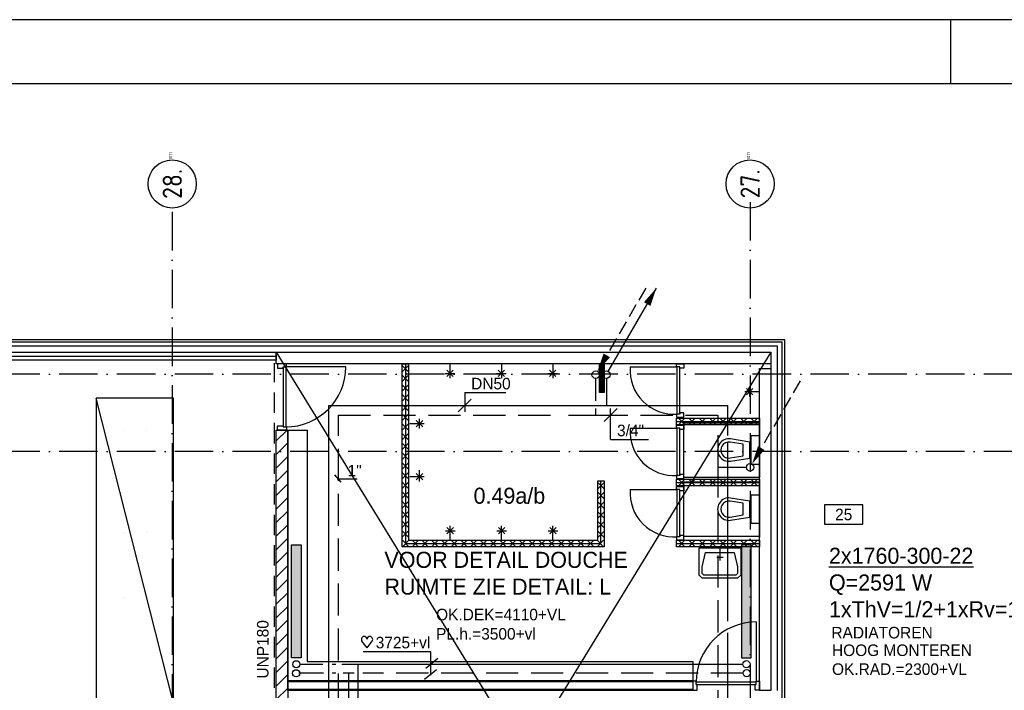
# Model space of a CAD drawing. Extents: x 25315 to 170951, y 867852 to 951952.
# Tile 45 of 119: x 72448 to 87783, y 941505 to 951952. Entities that reach past the tile are written whole.
import ezdxf
from ezdxf.enums import TextEntityAlignment as Align

# ---------------------------------------------------------------- set-up
doc = ezdxf.new("R2010")
doc.units = 0
doc.header["$LTSCALE"] = 100
for name, pattern in [('2322107', [2000, 1000, 1000]), ('2322108', [7, 5, -2]), ('DASHDOT', [9, 6, -1.5, 0, -1.5]), ('HIDDEN2', [4.7625, 3.175, -1.5875]), ('HIDDENINV', [3.75, 0, -1.25, 2.5])]:
    doc.linetypes.add(name, pattern=pattern)
doc.layers.get('0').update_dxf_attribs({"linetype": 'CONTINUOUS'})
for name, color, linetype in [('00KAD025', 2, 'CONTINUOUS'), ('00KAD070', 5, 'CONTINUOUS'), ('AL$7----_STRAMIEN', 1, 'DASHDOT'), ('ALN-----_BLOCKNAAM', 2, 'CONTINUOUS'), ('ALXA7---_KALKZVUIL', 1, 'CONTINUOUS'), ('ALXAC---_LICHTBETON', 1, 'CONTINUOUS'), ('BOUW', 8, 'CONTINUOUS'), ('WI561---', 1, 'CONTINUOUS'), ('WL561---', 4, 'CONTINUOUS'), ('WL561---_AANVOER', 4, 'CONTINUOUS'), ('WL561---_RETOUR', 4, 'CONTINUOUS'), ('WL570---', 3, 'CONTINUOUS'), ('WL570---_HARTLIJN', 7, 'CONTINUOUS'), ('WL570---_RETOUR', 3, 'CONTINUOUS'), ('WM541---', 1, 'CONTINUOUS'), ('WM561---', 1, 'CONTINUOUS'), ('WM570---', 1, 'CONTINUOUS')]:
    doc.layers.add(name, color=color, linetype=linetype)
doc.styles.add('BURO-018', font='BUROFONT.shx', dxfattribs={"height": 180})
doc.styles.add('BURO-025', font='BUROFONT.shx', dxfattribs={"height": 250})
doc.styles.get("Standard").update_dxf_attribs({"font": 'ISOCP'})

# ---------------------------------------------------------------- blocks, each defined once
blk = doc.blocks.new('2322401')
at = {"color": 0, "linetype": 'CONTINUOUS'}
for p, q in [((-0.5, 0.5, 1), (-0.5, 0.5)), ((-0.5, 0.5, 1), (-0.5, -0.5, 1)), ((0.5, 0.5, 1), (-0.5, 0.5, 1)), ((0.5, 0.5), (-0.5, 0.5)), ((-0.5, 0.5), (-0.5, -0.5)), ((0.5, 0.5, 1), (0.5, 0.5)), ((0.5, -0.5, 1), (0.5, 0.5, 1)), ((0.5, -0.5), (0.5, 0.5)), ((-0.5, -0.5, 1), (-0.5, -0.5)), ((-0.5, -0.5, 1), (0.5, -0.5, 1)), ((-0.5, -0.5), (0.5, -0.5)), ((0.5, -0.5, 1), (0.5, -0.5))]:
    blk.add_line(p, q, dxfattribs=at)
blk = doc.blocks.new('E001611600350$000')
at = {"color": 0, "linetype": 'HIDDENINV'}
for p, q in [((-8, -1.75), (-8, 1.75)), ((-8, 1.75), (8, 1.75)), ((8, 1.75), (8, -1.75)), ((8, -1.75), (-8, -1.75))]:
    blk.add_line(p, q, dxfattribs=at)
at = {"color": 0, "linetype": 'CONTINUOUS', "style": 'BURO-018'}
for tag, p in [('E_SGROEP', (4.5, 5)), ('E_SLET', (4.5, -3))]:
    blk.add_attdef(tag, text='', height=1.8, dxfattribs=at).set_placement(p, align=Align.MIDDLE)
blk = doc.blocks.new('*U44')
at = {"layer": 'ALXA7---_KALKZVUIL', "color": 0}
for p, q in [((28399, 75148), (28299, 75248)), ((28399, 75248), (28299, 75148)), ((28399, 74996), (28299, 75096)), ((28399, 75096), (28299, 74996)), ((28399, 74845), (28299, 74945)), ((28399, 74945), (28299, 74845)), ((28399, 74693), (28299, 74793)), ((28399, 74793), (28299, 74693)), ((28399, 74541), (28299, 74641)), ((28399, 74641), (28299, 74541)), ((28399, 74390), (28299, 74490)), ((28399, 74490), (28299, 74390)), ((28399, 74238), (28299, 74338)), ((28399, 74338), (28299, 74238)), ((28399, 74087), (28299, 74187)), ((28399, 74187), (28299, 74087)), ((28399, 73935), (28299, 74035)), ((28399, 74035), (28299, 73935)), ((28399, 73784), (28299, 73884)), ((28399, 73884), (28299, 73784)), ((28399, 73632), (28299, 73732)), ((28399, 73732), (28299, 73632)), ((28399, 73481), (28299, 73581)), ((28399, 73581), (28299, 73481)), ((28399, 73329), (28299, 73429)), ((28399, 73429), (28299, 73329)), ((31344, 73423), (31444, 73323)), ((31344, 73323), (31444, 73423)), ((28399, 73177), (28299, 73277)), ((28399, 73277), (28299, 73177)), ((31344, 73271), (31444, 73171)), ((31344, 73171), (31444, 73271)), ((28399, 73026), (28299, 73126)), ((28399, 73126), (28299, 73026)), ((31344, 73120), (31444, 73020)), ((31344, 73020), (31444, 73120)), ((28399, 72874), (28299, 72974)), ((28399, 72974), (28299, 72874)), ((31344, 72968), (31444, 72868)), ((31344, 72868), (31444, 72968)), ((28399, 72723), (28299, 72823)), ((28399, 72823), (28299, 72723)), ((31344, 72816), (31444, 72716)), ((31344, 72716), (31444, 72816)), ((28399, 72571), (28299, 72671)), ((28399, 72671), (28299, 72571)), ((31344, 72665), (31444, 72565)), ((31344, 72565), (31444, 72665)), ((28402, 72523), (28302, 72423)), ((28302, 72523), (28402, 72423)), ((28554, 72523), (28454, 72423)), ((28454, 72523), (28554, 72423)), ((28706, 72523), (28606, 72423)), ((28606, 72523), (28706, 72423)), ((28857, 72523), (28757, 72423)), ((28757, 72523), (28857, 72423)), ((29009, 72523), (28909, 72423)), ((28909, 72523), (29009, 72423)), ((29160, 72523), (29060, 72423)), ((29060, 72523), (29160, 72423)), ((29312, 72523), (29212, 72423)), ((29212, 72523), (29312, 72423)), ((29463, 72523), (29363, 72423)), ((29363, 72523), (29463, 72423)), ((29615, 72523), (29515, 72423)), ((29515, 72523), (29615, 72423)), ((29767, 72523), (29667, 72423)), ((29667, 72523), (29767, 72423)), ((29918, 72523), (29818, 72423)), ((29818, 72523), (29918, 72423)), ((30070, 72523), (29970, 72423)), ((29970, 72523), (30070, 72423)), ((30221, 72523), (30121, 72423)), ((30121, 72523), (30221, 72423)), ((30373, 72523), (30273, 72423)), ((30273, 72523), (30373, 72423)), ((30524, 72523), (30424, 72423)), ((30424, 72523), (30524, 72423)), ((30676, 72523), (30576, 72423)), ((30576, 72523), (30676, 72423)), ((30827, 72523), (30727, 72423)), ((30727, 72523), (30827, 72423)), ((30979, 72523), (30879, 72423)), ((30879, 72523), (30979, 72423)), ((31131, 72523), (31031, 72423)), ((31031, 72523), (31131, 72423)), ((31282, 72523), (31182, 72423)), ((31182, 72523), (31282, 72423)), ((31434, 72523), (31334, 72423)), ((31334, 72523), (31434, 72423))]:
    blk.add_line(p, q, dxfattribs=at)
blk = doc.blocks.new('*U42')
at = {"layer": 'ALXA7---_KALKZVUIL', "color": 0}
for p, q in [((28399, 75148), (28299, 75248)), ((28399, 75248), (28299, 75148)), ((28399, 74996), (28299, 75096)), ((28399, 75096), (28299, 74996)), ((28399, 74845), (28299, 74945)), ((28399, 74945), (28299, 74845)), ((28399, 74693), (28299, 74793)), ((28399, 74793), (28299, 74693)), ((28399, 74541), (28299, 74641)), ((28399, 74641), (28299, 74541)), ((28399, 74390), (28299, 74490)), ((28399, 74490), (28299, 74390)), ((28399, 74238), (28299, 74338)), ((28399, 74338), (28299, 74238)), ((28399, 74087), (28299, 74187)), ((28399, 74187), (28299, 74087)), ((28399, 73935), (28299, 74035)), ((28399, 74035), (28299, 73935)), ((28399, 73784), (28299, 73884)), ((28399, 73884), (28299, 73784)), ((28399, 73632), (28299, 73732)), ((28399, 73732), (28299, 73632)), ((28399, 73481), (28299, 73581)), ((28399, 73581), (28299, 73481)), ((28399, 73329), (28299, 73429)), ((28399, 73429), (28299, 73329)), ((31344, 73423), (31444, 73323)), ((31344, 73323), (31444, 73423)), ((28399, 73177), (28299, 73277)), ((28399, 73277), (28299, 73177)), ((31344, 73271), (31444, 73171)), ((31344, 73171), (31444, 73271)), ((28399, 73026), (28299, 73126)), ((28399, 73126), (28299, 73026)), ((31344, 73120), (31444, 73020)), ((31344, 73020), (31444, 73120)), ((28399, 72874), (28299, 72974)), ((28399, 72974), (28299, 72874)), ((31344, 72968), (31444, 72868)), ((31344, 72868), (31444, 72968)), ((28399, 72723), (28299, 72823)), ((28399, 72823), (28299, 72723)), ((31344, 72816), (31444, 72716)), ((31344, 72716), (31444, 72816)), ((28399, 72571), (28299, 72671)), ((28399, 72671), (28299, 72571)), ((31344, 72665), (31444, 72565)), ((31344, 72565), (31444, 72665)), ((28402, 72523), (28302, 72423)), ((28302, 72523), (28402, 72423)), ((28554, 72523), (28454, 72423)), ((28454, 72523), (28554, 72423)), ((28706, 72523), (28606, 72423)), ((28606, 72523), (28706, 72423)), ((28857, 72523), (28757, 72423)), ((28757, 72523), (28857, 72423)), ((29009, 72523), (28909, 72423)), ((28909, 72523), (29009, 72423)), ((29160, 72523), (29060, 72423)), ((29060, 72523), (29160, 72423)), ((29312, 72523), (29212, 72423)), ((29212, 72523), (29312, 72423)), ((29463, 72523), (29363, 72423)), ((29363, 72523), (29463, 72423)), ((29615, 72523), (29515, 72423)), ((29515, 72523), (29615, 72423)), ((29767, 72523), (29667, 72423)), ((29667, 72523), (29767, 72423)), ((29918, 72523), (29818, 72423)), ((29818, 72523), (29918, 72423)), ((30070, 72523), (29970, 72423)), ((29970, 72523), (30070, 72423)), ((30221, 72523), (30121, 72423)), ((30121, 72523), (30221, 72423)), ((30373, 72523), (30273, 72423)), ((30273, 72523), (30373, 72423)), ((30524, 72523), (30424, 72423)), ((30424, 72523), (30524, 72423)), ((30676, 72523), (30576, 72423)), ((30576, 72523), (30676, 72423)), ((30827, 72523), (30727, 72423)), ((30727, 72523), (30827, 72423)), ((30979, 72523), (30879, 72423)), ((30879, 72523), (30979, 72423)), ((31131, 72523), (31031, 72423)), ((31031, 72523), (31131, 72423)), ((31282, 72523), (31182, 72423)), ((31182, 72523), (31282, 72423)), ((31434, 72523), (31334, 72423)), ((31334, 72523), (31434, 72423))]:
    blk.add_line(p, q, dxfattribs=at)
blk = doc.blocks.new('LDV3108')
at = {"color": 0, "linetype": 'CONTINUOUS'}
for p, q in [((6.75, 11.69), (5.81, 10.07)), ((5.44, 9.42), (4.5, 7.79)), ((4.13, 7.14), (3.19, 5.52)), ((2.81, 4.87), (1.88, 3.25)), ((1.5, 2.6), (0.56, 0.97))]:
    blk.add_line(p, q, dxfattribs=at)
blk.add_lwpolyline([(0.25, 0.43, 0, 1, 0), (1.5, 2.6, 1, 1, 0)], format="xyseb", dxfattribs=at)
blk.add_circle((0, 0), 0.5, dxfattribs=at)
blk = doc.blocks.new('CVHATCH1')
at = {"color": 0, "linetype": 'CONTINUOUS'}
blk.add_solid([(-0.5, -0.5), (0.5, -0.5), (-0.5, 0.5), (0.5, 0.5)], dxfattribs=at)
blk = doc.blocks.new('1011')
at = {"layer": 'AL$7----_STRAMIEN', "color": 7, "linetype": 'CONTINUOUS'}
blk.add_circle((-750, 0), 750, dxfattribs=at)
at = {"layer": 'ALN-----_BLOCKNAAM', "linetype": 'CONTINUOUS'}
blk.add_text('1011', height=100, dxfattribs=at).set_placement((0, 0))
blk = doc.blocks.new('LDV1107')
at = {"color": 0, "linetype": 'CONTINUOUS'}
blk.add_line((0.25, 0.43), (6.75, 11.69), dxfattribs=at)
blk.add_lwpolyline([(6.75, 11.69, 0, 1, 0), (5.5, 9.53, 1, 1, 0)], format="xyseb", dxfattribs=at)
blk.add_circle((0, 0), 0.5, dxfattribs=at)
blk = doc.blocks.new('*U37')
at = {"layer": 'ALXAC---_LICHTBETON', "color": 0}
for p, q in [((31557, 75326), (31487, 75396)), ((31557, 75396), (31487, 75326)), ((31557, 75176), (31487, 75246)), ((31557, 75246), (31487, 75176)), ((31557, 75026), (31487, 75096)), ((31557, 75096), (31487, 75026))]:
    blk.add_line(p, q, dxfattribs=at)
blk = doc.blocks.new('LU-ORND')
at = {"color": 0, "linetype": 'CONTINUOUS'}
for p, q in [((-3, 1.5), (-3, -1.5)), ((3, 1.5), (-3, 1.5)), ((3, -1.5), (3, 1.5)), ((-3, -1.5), (3, -1.5))]:
    blk.add_line(p, q, dxfattribs=at)
blk = doc.blocks.new('CVRINFO2')
at = {"color": 0, "linetype": 'CONTINUOUS', "style": 'BURO-025'}
for tag, p in [('CV_TEXT125', (0, 0)), ('CV_TEXT225', (0, -4.17)), ('CV_TEXT325', (0, -8.33)), ('CV_TEXT425', (0, -12.5))]:
    blk.add_attdef(tag, p, '', height=2.5, dxfattribs=at)
blk = doc.blocks.new('HART')
at = {"color": 1}
for q in [(-39.7, 52.4), (39.7, 52.4)]:
    blk.add_line((0, 0), q, dxfattribs=at)
for centre, start, end in [((-22.1, 65.7), 0, 217.18669), ((22.1, 65.7), 322.81331, 180)]:
    blk.add_arc(centre, 22.1, start, end, dxfattribs=at)
blk = doc.blocks.new('*U267', base_point=(79379, 640070))
at = {"color": 0, "linetype": 'CONTINUOUS'}
for p, q in [((79379, 640270), (79379, 639970)), ((79379, 640270), (80019, 640270)), ((79479, 640170), (79279, 639970))]:
    blk.add_line(p, q, dxfattribs=at)
at = {"color": 0, "linetype": 'CONTINUOUS', "style": 'BURO-018'}
blk.add_text('DN50', height=180, dxfattribs=at).set_placement((79479, 640320))
blk = doc.blocks.new('*U268', base_point=(81651, 639920))
at = {"color": 0, "linetype": 'CONTINUOUS'}
for p, q in [((81751, 640020), (81551, 639820)), ((81651, 639540), (81651, 640020)), ((81651, 639540), (82241, 639540))]:
    blk.add_line(p, q, dxfattribs=at)
at = {"color": 0, "linetype": 'CONTINUOUS', "style": 'BURO-018'}
blk.add_text('3/4"', height=180, dxfattribs=at).set_placement((81751, 639590))

msp = doc.modelspace()

# ---------------------------------------------------------------- hatches: boundary and pattern name
at = {"layer": 'BOUW'}
h = msp.add_hatch(dxfattribs=at)
h.set_pattern_fill('PREFBET', color=256, style=0)
h.set_pattern_definition([(45, (50105.92, 871110.6), (-106.06602, 106.06602), [])])
h.paths.add_polyline_path([(76623.6, 945559.5), (76623.6, 935411.7), (76443.6, 935411.7), (76443.6, 945559.5)])
h = msp.add_hatch(dxfattribs=at)
h.set_pattern_fill('PREFBET', color=256, style=0)
h.set_pattern_definition([(45, (50105.92, 871110.6), (-106.06602, 106.06602), [])])
h.paths.add_polyline_path([(76623.6, 945559.5), (76623.6, 935411.7), (76443.6, 935411.7), (76443.6, 945559.5)])

# ---------------------------------------------------------------- linework, layer by layer
at = {"color": 3, "linetype": 'CONTINUOUS'}
for p, q in [((73640.9, 946056.5, 1200), (73640.9, 946056.5)), ((74840.9, 946056.5, 1200), (73640.9, 946056.5, 1200)), ((73640.9, 946056.5), (73640.9, 936556.5)), ((74840.9, 946056.5), (73640.9, 946056.5)), ((74840.9, 941306.5), (73640.9, 946056.5)), ((74840.9, 946056.5, 1200), (74840.9, 946056.5)), ((74840.9, 936556.5, 1200), (74840.9, 946056.5, 1200)), ((74840.9, 936556.5), (74840.9, 946056.5))]:
    msp.add_line(p, q, dxfattribs=at)
at = {"color": 0, "linetype": 'CONTINUOUS'}
msp.add_line((73640.9, 946056.5, 1200), (73640.9, 936556.5, 1200), dxfattribs=at)
at = {"layer": '00KAD025', "linetype": 'CONTINUOUS'}
for p, q in [((170950.7, 951952.4), (25314.7, 951952.4)), ((86950.7, 950952.4), (86950.7, 951952.4))]:
    msp.add_line(p, q, dxfattribs=at)
at = {"layer": '00KAD070', "linetype": 'CONTINUOUS'}
msp.add_line((169950.7, 950952.4), (26314.7, 950952.4), dxfattribs=at)
at = {"layer": 'AL$7----_STRAMIEN', "color": 1}
for p, q in [((83823.6, 949110.9), (83823.6, 935356)), ((83823.6, 949110.9), (83823.6, 935374)), ((74823.6, 948957), (74823.6, 883660.9)), ((135768.3, 946427.5), (54713.7, 946427.5)), ((135768.3, 945227.5), (54689.6, 945227.5)), ((135768.3, 945227.5), (54693, 945227.5))]:
    msp.add_line(p, q, dxfattribs=at)
at = {"layer": 'BOUW'}
for p, q in [((84363.6, 946967.5), (54793.6, 946967.5)), ((84363.6, 929148.5), (84363.6, 946967.5)), ((79099.6, 946492.5), (79199.6, 946392.5)), ((79099.6, 946392.5), (79199.6, 946492.5)), ((79149.6, 946592.5), (79149.6, 946367.5)), ((79899.6, 946492.5), (79999.6, 946392.5)), ((79899.6, 946392.5), (79999.6, 946492.5)), ((79949.6, 946592.5), (79949.6, 946367.5)), ((80699.6, 946492.5), (80799.6, 946392.5)), ((80699.6, 946392.5), (80799.6, 946492.5)), ((80749.6, 946592.5), (80749.6, 946367.5)), ((81514.6, 946592.5), (81514.6, 946142.5)), ((82688.6, 945808.5), (82688.6, 946542.5)), ((82728.6, 945808.5), (82728.6, 946542.5)), ((83967.6, 946592.5), (82767.6, 946592.5)), ((83967.6, 946592.5), (82767.6, 946592.5)), ((83967.6, 946592.5), (82767.6, 946592.5)), ((79074.6, 946442.5), (79224.6, 946442.5)), ((79874.6, 946442.5), (80024.6, 946442.5)), ((80674.6, 946442.5), (80824.6, 946442.5)), ((82677.6, 945808.5), (82677.6, 945758.5)), ((82728.6, 945808.5), (82677.6, 945808.5)), ((82677.6, 945758.5), (82791.6, 945758.5)), ((82677.6, 945742.5), (83967.6, 945742.5)), ((82677.6, 945742.5), (83967.6, 945742.5)), ((82677.6, 945642.5), (82677.6, 945742.5)), ((82677.6, 945642.5), (82677.6, 945742.5)), ((82708.2, 945742.5), (82808.2, 945642.5)), ((82808.2, 945742.5), (82708.2, 945642.5)), ((82708.2, 945742.5), (82808.2, 945642.5)), ((82728.6, 945825.5), (82728.6, 945808.5)), ((82791.6, 945825.5), (82728.6, 945825.5)), ((82791.6, 945758.5), (82791.6, 945825.5)), ((82869.5, 945742.5), (82969.5, 945642.5)), ((82969.5, 945742.5), (82869.5, 945642.5)), ((82869.5, 945742.5), (82969.5, 945642.5)), ((82969.5, 945742.5), (82869.5, 945642.5)), ((83030.7, 945742.5), (83130.7, 945642.5)), ((83130.7, 945742.5), (83030.7, 945642.5)), ((83030.7, 945742.5), (83130.7, 945642.5)), ((83130.7, 945742.5), (83030.7, 945642.5)), ((83192, 945742.5), (83292, 945642.5)), ((83292, 945742.5), (83192, 945642.5)), ((83192, 945742.5), (83292, 945642.5)), ((83292, 945742.5), (83192, 945642.5)), ((83353.2, 945742.5), (83453.2, 945642.5)), ((83453.2, 945742.5), (83353.2, 945642.5)), ((83353.2, 945742.5), (83453.2, 945642.5)), ((83453.2, 945742.5), (83353.2, 945642.5)), ((83514.5, 945742.5), (83614.5, 945642.5)), ((83614.5, 945742.5), (83514.5, 945642.5)), ((83514.5, 945742.5), (83614.5, 945642.5)), ((83614.5, 945742.5), (83514.5, 945642.5)), ((83675.7, 945742.5), (83775.7, 945642.5)), ((83775.7, 945742.5), (83675.7, 945642.5)), ((83675.7, 945742.5), (83775.7, 945642.5)), ((83775.7, 945742.5), (83675.7, 945642.5)), ((83837, 945742.5), (83937, 945642.5)), ((83937, 945742.5), (83837, 945642.5)), ((83837, 945742.5), (83937, 945642.5)), ((83937, 945742.5), (83837, 945642.5)), ((83967.6, 945742.5), (83967.6, 945642.5)), ((83967.6, 945742.5), (83967.6, 945642.5)), ((81954.6, 945586.2), (82688.6, 945586.2)), ((82677.6, 945692.5), (83967.6, 945692.5)), ((83967.6, 945642.5), (82677.6, 945642.5)), ((83967.6, 945642.5), (82677.6, 945642.5)), ((82677.6, 945586.2), (82677.6, 945636.2)), ((82677.6, 945636.2), (82791.6, 945636.2)), ((82728.6, 945586.2), (82677.6, 945586.2)), ((82688.6, 944852.2), (82688.6, 945586.2)), ((82728.6, 945569.2), (82728.6, 945586.2)), ((82728.6, 944852.2), (82728.6, 945586.2)), ((82791.6, 945569.2), (82728.6, 945569.2)), ((82791.6, 945672.5), (83967.6, 945672.5)), ((82791.6, 944822.5), (82791.6, 945672.5)), ((82791.6, 945636.2), (82791.6, 945569.2)), ((83967.6, 945672.5), (83967.6, 944822.5)), ((83817.6, 945372.5), (83520.4, 945420.3)), ((83567.6, 945422.5), (83567.6, 945422.5)), ((83392.6, 945297.5), (83392.6, 945297.5)), ((83717.6, 945338), (83512.4, 945371)), ((83717.6, 945157.1), (83717.6, 945338)), ((83817.6, 945122.5), (83817.6, 945372.5)), ((83512.4, 945124.1), (83717.6, 945157.1)), ((83520.4, 945074.8), (83817.6, 945122.5)), ((78674.4, 944760), (78674.4, 944935)), ((78524.4, 944835), (78749.4, 944835)), ((78624.4, 944785), (78724.4, 944885)), ((78724.4, 944785), (78624.4, 944885)), ((82677.6, 944852.2), (82677.6, 944802.2)), ((82728.6, 944852.2), (82677.6, 944852.2)), ((82677.6, 944802.2), (82791.6, 944802.2)), ((82677.6, 944792.5), (83967.6, 944792.5)), ((82677.6, 944792.5), (83967.6, 944792.5)), ((82677.6, 944692.5), (82677.6, 944792.5)), ((82677.6, 944692.5), (82677.6, 944792.5)), ((82708.2, 944792.5), (82808.2, 944692.5)), ((82808.2, 944792.5), (82708.2, 944692.5)), ((82708.2, 944792.5), (82808.2, 944692.5)), ((82808.2, 944792.5), (82708.2, 944692.5)), ((82728.6, 944869.2), (82728.6, 944852.2)), ((82791.6, 944869.2), (82728.6, 944869.2)), ((82791.6, 944802.2), (82791.6, 944869.2)), ((83967.6, 944822.5), (82791.6, 944822.5)), ((82869.5, 944792.5), (82969.5, 944692.5)), ((82969.5, 944792.5), (82869.5, 944692.5)), ((82869.5, 944792.5), (82969.5, 944692.5)), ((82969.5, 944792.5), (82869.5, 944692.5)), ((83030.7, 944792.5), (83130.7, 944692.5)), ((83130.7, 944792.5), (83030.7, 944692.5)), ((83030.7, 944792.5), (83130.7, 944692.5)), ((83130.7, 944792.5), (83030.7, 944692.5)), ((83192, 944792.5), (83292, 944692.5)), ((83292, 944792.5), (83192, 944692.5)), ((83192, 944792.5), (83292, 944692.5)), ((83292, 944792.5), (83192, 944692.5)), ((83353.2, 944792.5), (83453.2, 944692.5)), ((83453.2, 944792.5), (83353.2, 944692.5)), ((83353.2, 944792.5), (83453.2, 944692.5)), ((83453.2, 944792.5), (83353.2, 944692.5)), ((83514.5, 944792.5), (83614.5, 944692.5)), ((83614.5, 944792.5), (83514.5, 944692.5)), ((83514.5, 944792.5), (83614.5, 944692.5)), ((83614.5, 944792.5), (83514.5, 944692.5)), ((83675.7, 944792.5), (83775.7, 944692.5)), ((83775.7, 944792.5), (83675.7, 944692.5)), ((83675.7, 944792.5), (83775.7, 944692.5)), ((83775.7, 944792.5), (83675.7, 944692.5)), ((83837, 944792.5), (83937, 944692.5)), ((83937, 944792.5), (83837, 944692.5)), ((83837, 944792.5), (83937, 944692.5)), ((83937, 944792.5), (83837, 944692.5)), ((83967.6, 944792.5), (83967.6, 943892.5)), ((83967.6, 944792.5), (83967.6, 944692.5)), ((83967.6, 944792.5), (83967.6, 944692.5)), ((81954.6, 944632), (82688.6, 944632)), ((82677.6, 944742.5), (83967.6, 944742.5)), ((83967.6, 944692.5), (82677.6, 944692.5)), ((83967.6, 944692.5), (82677.6, 944692.5)), ((82677.6, 944632), (82677.6, 944682)), ((82677.6, 944682), (82791.6, 944682)), ((82728.6, 944632), (82677.6, 944632)), ((82688.6, 943898), (82688.6, 944632)), ((82728.6, 943898), (82728.6, 944632)), ((82728.6, 944615), (82728.6, 944632)), ((82791.6, 943902.5), (82791.6, 944752.5)), ((82791.6, 944752.5), (83967.6, 944752.5)), ((82791.6, 944682), (82791.6, 944615)), ((83967.6, 944752.5), (83967.6, 943902.5)), ((82791.6, 944615), (82728.6, 944615)), ((83817.6, 944452.5), (83520.4, 944500.3)), ((83567.6, 944502.5), (83567.6, 944502.5)), ((83392.6, 944377.5), (83392.6, 944377.5)), ((83717.6, 944418), (83512.4, 944451)), ((83717.6, 944237.1), (83717.6, 944418)), ((83817.6, 944202.5), (83817.6, 944452.5)), ((83512.4, 944204.1), (83717.6, 944237.1)), ((83520.4, 944154.8), (83817.6, 944202.5)), ((82677.6, 943898), (82677.6, 943848)), ((82728.6, 943898), (82677.6, 943898)), ((82728.6, 943915), (82728.6, 943898)), ((82791.6, 943915), (82728.6, 943915)), ((82791.6, 943848), (82791.6, 943915)), ((83967.6, 943902.5), (82791.6, 943902.5)), ((82677.6, 943848), (82791.6, 943848)), ((82677.6, 943842.5), (83967.6, 943842.5)), ((82677.6, 943842.5), (83967.6, 943842.5)), ((82677.6, 943742.5), (82677.6, 943842.5)), ((82677.6, 943742.5), (82677.6, 943842.5)), ((82677.6, 943792.5), (83967.6, 943792.5)), ((83967.6, 943742.5), (82677.6, 943742.5)), ((83967.6, 943742.5), (82677.6, 943742.5)), ((82708.2, 943842.5), (82808.2, 943742.5)), ((82808.2, 943842.5), (82708.2, 943742.5)), ((82708.2, 943842.5), (82808.2, 943742.5)), ((82808.2, 943842.5), (82708.2, 943742.5)), ((82869.5, 943842.5), (82969.5, 943742.5)), ((82969.5, 943842.5), (82869.5, 943742.5)), ((82869.5, 943842.5), (82969.5, 943742.5)), ((82969.5, 943842.5), (82869.5, 943742.5)), ((83028, 943726.2), (83678, 943726.2)), ((83028, 943426.2), (83028, 943726.2)), ((83030.7, 943842.5), (83130.7, 943742.5)), ((83130.7, 943842.5), (83030.7, 943742.5)), ((83030.7, 943842.5), (83130.7, 943742.5)), ((83130.7, 943842.5), (83030.7, 943742.5)), ((83192, 943842.5), (83292, 943742.5)), ((83292, 943842.5), (83192, 943742.5)), ((83192, 943842.5), (83292, 943742.5)), ((83292, 943842.5), (83192, 943742.5)), ((83353, 943726.2), (83353, 943526.2)), ((83353.2, 943842.5), (83453.2, 943742.5)), ((83453.2, 943842.5), (83353.2, 943742.5)), ((83353.2, 943842.5), (83453.2, 943742.5)), ((83453.2, 943842.5), (83353.2, 943742.5)), ((83514.5, 943842.5), (83614.5, 943742.5)), ((83614.5, 943842.5), (83514.5, 943742.5)), ((83514.5, 943842.5), (83614.5, 943742.5)), ((83614.5, 943842.5), (83514.5, 943742.5)), ((83675.7, 943842.5), (83775.7, 943742.5)), ((83775.7, 943842.5), (83675.7, 943742.5)), ((83675.7, 943842.5), (83775.7, 943742.5)), ((83775.7, 943842.5), (83675.7, 943742.5)), ((83678, 943726.2), (83678, 943426.2)), ((83837, 943842.5), (83937, 943742.5)), ((83937, 943842.5), (83837, 943742.5)), ((83837, 943842.5), (83937, 943742.5)), ((83937, 943842.5), (83837, 943742.5)), ((83967.6, 943842.5), (83967.6, 943742.5)), ((83967.6, 943842.5), (83967.6, 943742.5)), ((83078, 943426.2), (83128, 943651.2)), ((83128, 943651.2), (83578, 943651.2)), ((83403, 943576.2), (83303, 943576.2)), ((83578, 943651.2), (83628, 943426.2)), ((83028, 943301.2), (83028, 943426.2)), ((83078, 943326.2), (83078, 943426.2)), ((83628, 943426.2), (83628, 943326.2)), ((83678, 943426.2), (83678, 943301.2)), ((83078, 943251.2), (83028, 943301.2)), ((83103, 943301.2), (83078, 943326.2)), ((83628, 943251.2), (83078, 943251.2)), ((83603, 943301.2), (83103, 943301.2)), ((83628, 943326.2), (83603, 943301.2)), ((83678, 943301.2), (83628, 943251.2)), ((82983.6, 941595.2), (83917.6, 941595.2))]:
    msp.add_line(p, q, dxfattribs=at)
for points in [[(84222.6, 940718.7), (84363.6, 940718.7), (84363.6, 946967.5), (54768.6, 946967.5), (54768.6, 912737.5), (67303.6, 912741.7)], [(84222.6, 940758.7), (84323.6, 940758.7), (84323.6, 946927.5), (54808.6, 946927.5), (54808.6, 912777.6), (67303.6, 912781.7)], [(67423.6, 912557.5), (67423.6, 912853.5), (54884.6, 912853.5), (54884.6, 946872.5), (76443.6, 946872.5)], [(76443.6, 946872.5), (84247.6, 946872.5), (84247.6, 941501.7)], [(67523.6, 912557.5), (67523.6, 912953.5), (54984.6, 912953.5), (54984.6, 946772.5), (76443.6, 946772.5)], [(67523.6, 913028.5), (55059.6, 913028.5), (55059.6, 946710), (76443.6, 946710)], [(76443.6, 946772.5), (84147.6, 946772.5), (84147.6, 941501.7)], [(76603.1, 946592.5), (76464.1, 946592.5), (76464.1, 946525.5), (76552.1, 946525.5), (76552.1, 946542.5), (76603.1, 946542.5), (76603.1, 946592.5)], [(76552.1, 946542.5), (76552.1, 945608.5)], [(77526.1, 946542.5), (76592.1, 946542.5)], [(76592.1, 946542.5), (76592.1, 945608.5)], [(78454.6, 946592.5), (78454.6, 943792.4), (81499.6, 943792.4), (81499.6, 944767.5)], [(81954.6, 946542.5), (82688.6, 946542.5)], [(82677.6, 946592.5), (82791.6, 946592.5), (82791.6, 946525.5), (82728.6, 946525.5), (82728.6, 946542.5), (82677.6, 946542.5), (82677.6, 946592.5)], [(83867.6, 946107.4), (83767.6, 946207.4)], [(83767.6, 946107.4), (83867.6, 946207.4)], [(83817.6, 946082.4), (83817.6, 946232.4)], [(83967.6, 946157.4), (83742.6, 946157.4)], [(78624.4, 945610), (78724.4, 945710)], [(78724.4, 945610), (78624.4, 945710)], [(78674.4, 945585), (78674.4, 945735)], [(76603.1, 945558.5), (76464.1, 945558.5), (76464.1, 945625.5), (76552.1, 945625.5), (76552.1, 945608.5), (76603.1, 945608.5), (76603.1, 945558.5)], [(78524.4, 945660), (78749.4, 945660)], [(83967.6, 945022.5), (83842.6, 945022.5), (83842.6, 945472.5), (83967.6, 945472.5), (83967.6, 945022.5)], [(83967.6, 944102.5), (83842.6, 944102.5), (83842.6, 944552.5), (83967.6, 944552.5), (83967.6, 944102.5)], [(79102.9, 943941.4), (79202.9, 944041.4)], [(79102.9, 944041.4), (79202.9, 943941.4)], [(79152.9, 943841.4), (79152.9, 944066.4)], [(79902.9, 943941.4), (80002.9, 944041.4)], [(79902.9, 944041.4), (80002.9, 943941.4)], [(79952.9, 943841.4), (79952.9, 944066.4)], [(80702.9, 943941.4), (80802.9, 944041.4)], [(80702.9, 944041.4), (80802.9, 943941.4)], [(80752.9, 943841.4), (80752.9, 944066.4)], [(79077.9, 943991.4), (79227.9, 943991.4)], [(79877.9, 943991.4), (80027.9, 943991.4)], [(80677.9, 943991.4), (80827.9, 943991.4)], [(83917.6, 942569.2), (83917.6, 941635.2)], [(82933.6, 941636.7), (76623.6, 941636.7)], [(82933.6, 941646.2), (82933.6, 941507.2), (83000.6, 941507.2), (83000.6, 941595.2), (82983.6, 941595.2), (82983.6, 941646.2), (82933.6, 941646.2)], [(82983.6, 941635.2), (83917.6, 941635.2)], [(83967.6, 941646.2), (83967.6, 941507.2), (83900.6, 941507.2), (83900.6, 941595.2), (83917.6, 941595.2), (83917.6, 941646.2), (83967.6, 941646.2)], [(82933.6, 941516.7), (76623.6, 941516.7)]]:
    msp.add_lwpolyline(points, dxfattribs=at)
for points in [[(67523.6, 912966), (54997.1, 912966), (54997.1, 946772.5), (76443.6, 946772.5), (76443.6, 946647.5), (55122.1, 946647.5), (55122.1, 913091), (67523.6, 913091)], [(76443.6, 946772.5), (84147.6, 946772.5), (84147.6, 946592.5), (76443.6, 946592.5)], [(78504.6, 946592.5), (78504.6, 943842.4), (81449.6, 943842.4), (81449.6, 944767.5), (81549.6, 944767.5), (81549.6, 943742.4), (78404.6, 943742.4), (78404.6, 946592.5)], [(78504.6, 946592.5), (78504.6, 943842.4), (81449.6, 943842.4), (81449.6, 944767.5), (81549.6, 944767.5), (81549.6, 943742.4), (78404.6, 943742.4), (78404.6, 946592.5)], [(81549.6, 946592.5), (81549.6, 946142.5), (81479.6, 946142.5), (81479.6, 946592.5)], [(83967.6, 941501.7), (83967.6, 946520.6), (84147.6, 946520.6), (84147.6, 941501.7)], [(76623.6, 945559.5), (76623.6, 935411.7), (76443.6, 935411.7), (76443.6, 945559.5)], [(76623.6, 945559.5), (76623.6, 935411.7), (76443.6, 935411.7), (76443.6, 945559.5)], [(76623.6, 945559.5), (76923.6, 945559.5), (76923.6, 941951.7), (82933.6, 941951.7), (82933.6, 941651.7), (76623.6, 941651.7)], [(82933.6, 941501.7), (76623.6, 941501.7), (76623.6, 941651.7), (82933.6, 941651.7)]]:
    msp.add_lwpolyline(points, close=True, dxfattribs=at)
at = {"layer": 'BOUW', "const_width": 70}
msp.add_lwpolyline([(81514.6, 946592.5), (81514.6, 946142.5)], dxfattribs=at)
at = {"layer": 'BOUW'}
for centre, radius, start, end in [((76592.1, 946542.5), 934, 270, 0), ((82638.6, 946492.5), 685.8, 175.8145, 274.1855), ((82638.6, 945536.1), 685.8, 175.8145, 274.1855), ((83492.6, 945247.5), 175, 80.86729, 279.13271), ((83492.6, 945247.5), 125, 80.86729, 279.13271), ((82638.6, 944582), 685.8, 175.8145, 274.1855), ((83492.6, 944327.5), 175, 80.86729, 279.13271), ((83492.6, 944327.5), 125, 80.86729, 279.13271), ((83917.6, 941635.2), 934, 90, 180)]:
    msp.add_arc(centre, radius, start, end, dxfattribs=at)
at = {"layer": 'WL561---', "color": 1}
msp.add_line((77393, 944799.7), (77702.7, 944799.7), dxfattribs=at)
for centre in [(76756.7, 941910.4), (83767.1, 941911.4), (76754, 941770.1), (83769.7, 941771.2)]:
    msp.add_circle(centre, 55.7, dxfattribs=at)
at = {"layer": 'WL561---_AANVOER', "linetype": '2322107'}
for p, q in [((81585.5, 946364.4), (81585.5, 945943)), ((77263, 931617.9), (77263, 945943)), ((77263, 945943), (81585.5, 945943)), ((81585.5, 945943), (83476, 945943)), ((83476, 945476.8), (83476, 945943)), ((83476, 942583.8), (83476, 945363.5)), ((83476, 935738.6), (83476, 942400.9)), ((76824.8, 941914), (77169.5, 941914)), ((77316.9, 941914), (77373.5, 941914)), ((77464.2, 941914), (83717.5, 941914)), ((77716.7, 941914), (77716.7, 930425))]:
    msp.add_line(p, q, dxfattribs=at)
at = {"layer": 'WL561---_RETOUR', "linetype": '2322108'}
for p, q in [((81417.9, 946364.4), (81417.9, 946015.8)), ((81417.9, 945894.8), (81417.9, 945793)), ((77413, 931467.9), (77413, 945793)), ((77413, 945793), (80811.3, 945793)), ((80993.1, 945793), (81417.9, 945793)), ((81417.9, 945793), (83326, 945793)), ((83326, 944978.5), (83326, 945793)), ((83326, 930507.6), (83326, 944978.5)), ((83771.8, 944978.5), (83326, 944978.5)), ((77180.9, 941770.9), (76794.2, 941770.9)), ((77373.5, 941770.9), (77316.9, 941770.9)), ((77656.9, 941770.9), (77486.9, 941770.9)), ((77566.7, 941770.9), (77566.7, 930433.7)), ((83713.6, 941770.9), (77792.9, 941770.9))]:
    msp.add_line(p, q, dxfattribs=at)
at = {"layer": 'WL570---', "color": 1}
for p, q in [((78851.4, 942101.8), (77795.3, 942101.8)), ((78851.4, 941742.7), (78851.4, 942101.8)), ((78775.2, 941851.5), (78960.3, 942003.9)), ((78753.4, 941677.4), (78938.5, 941829.8))]:
    msp.add_line(p, q, dxfattribs=at)
at = {"layer": 'WL570---_HARTLIJN', "color": 1, "linetype": 'CONTINUOUS'}
msp.add_line((77352.5, 944859.2), (77451.7, 944747.7), dxfattribs=at)
at = {"layer": 'WL570---_RETOUR', "color": 2, "linetype": 'HIDDEN2'}
msp.add_line((76418.3, 934398.5), (76418.3, 946602.4), dxfattribs=at)
at = {"layer": 'WM541---', "color": 3}
for p, q in [((76443.6, 946772.5), (84076.9, 934346.7)), ((84147.6, 946772.5), (76592.1, 934427.7))]:
    msp.add_line(p, q, dxfattribs=at)

# ---------------------------------------------------------------- block references
at = {"layer": 'AL$7----_STRAMIEN'}
ref = msp.add_blockref('1011', (74823.6, 949768.6), dxfattribs=dict(at, xscale=0.5, yscale=0.5, zscale=0.5, rotation=90))
ref.add_attrib('STR-NAAM', '28.', dxfattribs={"color": 3, "linetype": 'CONTINUOUS', "height": 300, "rotation": 90}).set_placement((74823.6, 949393.6), align=Align.MIDDLE)
ref = msp.add_blockref('1011', (74823.6, 949768.6), dxfattribs=dict(at, xscale=0.5, yscale=0.5, zscale=0.5, rotation=90))
ref.add_attrib('STR-NAAM', '28.', dxfattribs={"color": 3, "linetype": 'CONTINUOUS', "height": 300, "rotation": 90}).set_placement((74823.6, 949393.6), align=Align.MIDDLE)
ref = msp.add_blockref('1011', (83823.6, 949768.6), dxfattribs=dict(at, xscale=0.5, yscale=0.5, zscale=0.5, rotation=90))
ref.add_attrib('STR-NAAM', '27.', dxfattribs={"color": 3, "linetype": 'CONTINUOUS', "height": 300, "rotation": 90}).set_placement((83823.6, 949393.6), align=Align.MIDDLE)
ref = msp.add_blockref('1011', (83823.6, 949768.6), dxfattribs=dict(at, xscale=0.5, yscale=0.5, zscale=0.5, rotation=90))
ref.add_attrib('STR-NAAM', '27.', dxfattribs={"color": 3, "linetype": 'CONTINUOUS', "height": 300, "rotation": 90}).set_placement((83823.6, 949393.6), align=Align.MIDDLE)
at = {"layer": 'BOUW'}
for name, p in [('*U44', (50105.9, 871319)), ('*U42', (50105.9, 871319)), ('*U37', (49992.8, 871156.5))]:
    msp.add_blockref(name, p, dxfattribs=at)
at = {"layer": 'WI561---'}
ref = msp.add_blockref('CVRINFO2', (85051.7, 943476.4, 120), dxfattribs=dict(at, xscale=100, yscale=100, zscale=100))
ref.add_attrib('CV_TEXT125', '%%u2x1760-300-22', (85051.7, 943476.4, 120), dxfattribs={"layer": '0', "color": 2, "linetype": 'CONTINUOUS', "height": 250, "style": 'BURO-025'})
ref.add_attrib('CV_TEXT225', 'Q=2591 W', (85051.7, 943059.8, 120), dxfattribs={"layer": '0', "color": 2, "linetype": 'CONTINUOUS', "height": 250, "style": 'BURO-025'})
ref.add_attrib('CV_TEXT325', '1xThV=1/2+1xRv=1/2', (85051.7, 942643.1, 120), dxfattribs={"layer": '0', "color": 2, "linetype": 'CONTINUOUS', "height": 250, "style": 'BURO-025'})
at = {"layer": 'WL561---', "color": 8, "xscale": 100, "yscale": 100, "zscale": 100, "rotation": 90}
for p in [(74240.9, 944756.5), (74240.9, 942156.5)]:
    msp.add_blockref('E001611600350$000', p, dxfattribs=at)
at = {"layer": 'WL561---', "yscale": 150}
for name, p, xscale, zscale, rotation in [('2322401', (76758.5, 942889.9, 120), -1760, 300, 90.0000000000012), ('CVHATCH1', (76758.5, 942889.9, 120), -1760, 1760, 90.0000000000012), ('2322401', (83765.3, 942891, 120), 1760, 300, 270), ('CVHATCH1', (83765.3, 942891, 120), 1760, 1760, 270)]:
    msp.add_blockref(name, p, dxfattribs=dict(at, xscale=xscale, zscale=zscale, rotation=rotation))
at = {"layer": 'WL561---_AANVOER', "color": 2, "xscale": 115.5, "yscale": 115.5, "zscale": 115.5}
msp.add_blockref('LDV1107', (81585.5, 946422.1), dxfattribs=at)
at = {"layer": 'WL561---_RETOUR', "color": 2, "xscale": 115.5, "yscale": 115.5, "zscale": 115.5}
for p in [(81417.9, 946422.1), (83823.6, 944978.5)]:
    msp.add_blockref('LDV3108', p, dxfattribs=at)
at = {"layer": 'WL570---', "color": 1, "xscale": 2, "yscale": 2, "zscale": 2}
msp.add_blockref('HART', (77857.7, 942167.7), dxfattribs=at)
at = {"layer": 'WM561---'}
for name, p in [('*U267', (79378.9, 945943)), ('*U268', (81651.2, 945793))]:
    msp.add_blockref(name, p, dxfattribs=at)
at = {"layer": 'WM570---'}
ref = msp.add_blockref('LU-ORND', (85281.7, 944244.3), dxfattribs=dict(at, xscale=100, yscale=100, zscale=100))
ref.add_attrib('LU_TEXT1', '25', dxfattribs={"layer": '0', "color": 1, "linetype": 'CONTINUOUS', "height": 180, "style": 'BURO-018'}).set_placement((85281.7, 944244.3), align=Align.MIDDLE)

# ---------------------------------------------------------------- texts
at = {"layer": 'BOUW', "style": 'BURO-025'}
msp.add_text('0.49a/b', height=250, dxfattribs=at).set_placement((79516.9, 944411.4))
at = {"layer": 'BOUW', "color": 1, "style": 'BURO-018'}
for s, p in [('OK.DEK=4110+VL', (78933.2, 942595)), ('PL.h.=3500+vl', (78933.2, 942295))]:
    msp.add_text(s, height=180, dxfattribs=at).set_placement(p)
msp.add_text('UNP180', height=180, rotation=90, dxfattribs=at).set_placement((76323.6, 941688.2))
at = {"layer": 'WL561---', "color": 1, "style": 'BURO-018'}
for s, p in [('1"', (77554.9, 944837.1)), ('RADIATOREN', (85089.9, 942313.1)), ('HOOG MONTEREN', (85099.2, 942039.2)), ('OK.RAD.=2300+VL', (85099.2, 941744.9))]:
    msp.add_text(s, height=180, dxfattribs=at).set_placement(p)
at = {"layer": 'WL570---', "color": 1, "style": 'BURO-018'}
msp.add_text('3725+vl', height=180, dxfattribs=at).set_placement((77992.8, 942158.5))
at = {"layer": 'WM541---', "color": 2, "style": 'BURO-025'}
for s, p in [('VOOR DETAIL DOUCHE', (78129, 943412.7)), ('RUIMTE ZIE DETAIL: L', (78129, 942996))]:
    msp.add_text(s, height=250, dxfattribs=at).set_placement(p)

doc.saveas('drawing.dxf')
